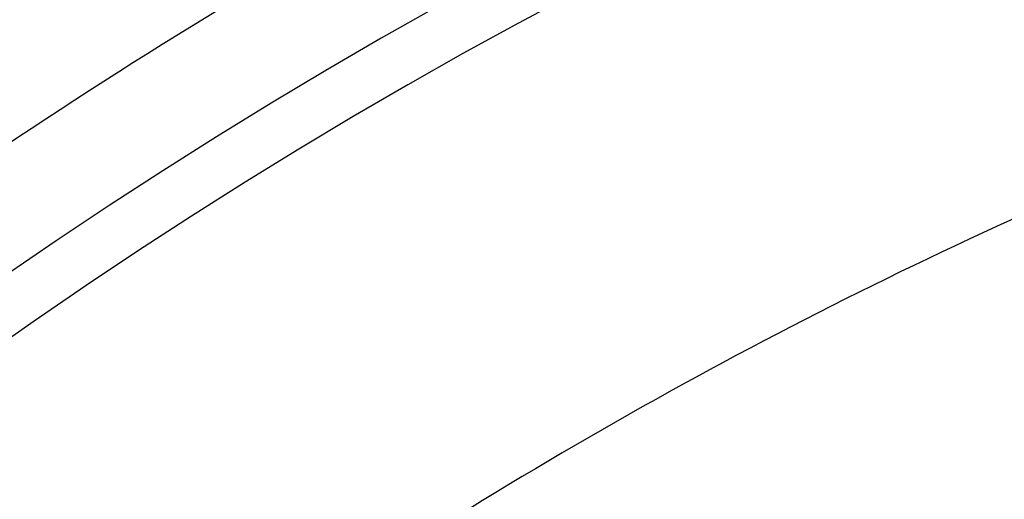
# Model space of a CAD drawing. Header units: millimetres. Extents: x 413 to 1023, y 560 to 1170.
# Tile 143 of 256: x 570 to 619, y 1068 to 1092. Entities that reach past the tile are written whole.
import ezdxf

# ---------------------------------------------------------------- set-up
doc = ezdxf.new("R2010")
doc.units = ezdxf.units.MM
doc.layers.add('Flora Ø60_Tall$Københanver Ø60 Tall', color=7, linetype='Continuous')

msp = doc.modelspace()

# ---------------------------------------------------------------- linework, layer by layer
at = {"layer": 'Flora Ø60_Tall$Københanver Ø60 Tall', "extrusion": (0, 0, -1)}
for centre, radius in [((-717.829, 865.068, -658.5), 305), ((-717.829, 865.068, -637), 286.315), ((-717.829, 865.068, -625), 286.315), ((-717.829, 865.068, -680), 283.5), ((-717.829, 865.068, -677.992), 260.583), ((-717.829, 865.068, -672.975), 257.943)]:
    msp.add_circle(centre, radius, dxfattribs=at)
at = {"layer": 'Flora Ø60_Tall$Københanver Ø60 Tall'}
msp.add_circle((717.829, 865.068, 376.55), 221.547, dxfattribs=at)
for points, knots in [([(451.946, 865.068, 680), (451.946, 1130.952, 680), (717.829, 1130.952, 680), (983.713, 1130.952, 680), (983.713, 865.068, 680), (983.713, 599.185, 680), (717.829, 599.185, 680), (451.946, 599.185, 680), (451.946, 865.068, 680)], [0, 0, 0, 417.648743, 417.648743, 835.297486, 835.297486, 1252.94623, 1252.94623, 1670.594973, 1670.594973, 1670.594973]), ([(479.327, 865.068, 309.5), (479.327, 1103.57, 309.5), (717.829, 1103.57, 309.5), (956.331, 1103.57, 309.5), (956.331, 865.068, 309.5), (956.331, 626.566, 309.5), (717.829, 626.566, 309.5), (479.327, 626.566, 309.5), (479.327, 865.068, 309.5)], [0, 0, 0, 479.07428, 479.07428, 958.14856, 958.14856, 1437.22284, 1437.22284, 1916.29712, 1916.29712, 1916.29712])]:
    msp.add_rational_spline(points, [1, 0.707106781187, 1, 0.707106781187, 1, 0.707106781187, 1, 0.707106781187, 1], degree=2, knots=knots, dxfattribs=at)

doc.saveas('drawing.dxf')
